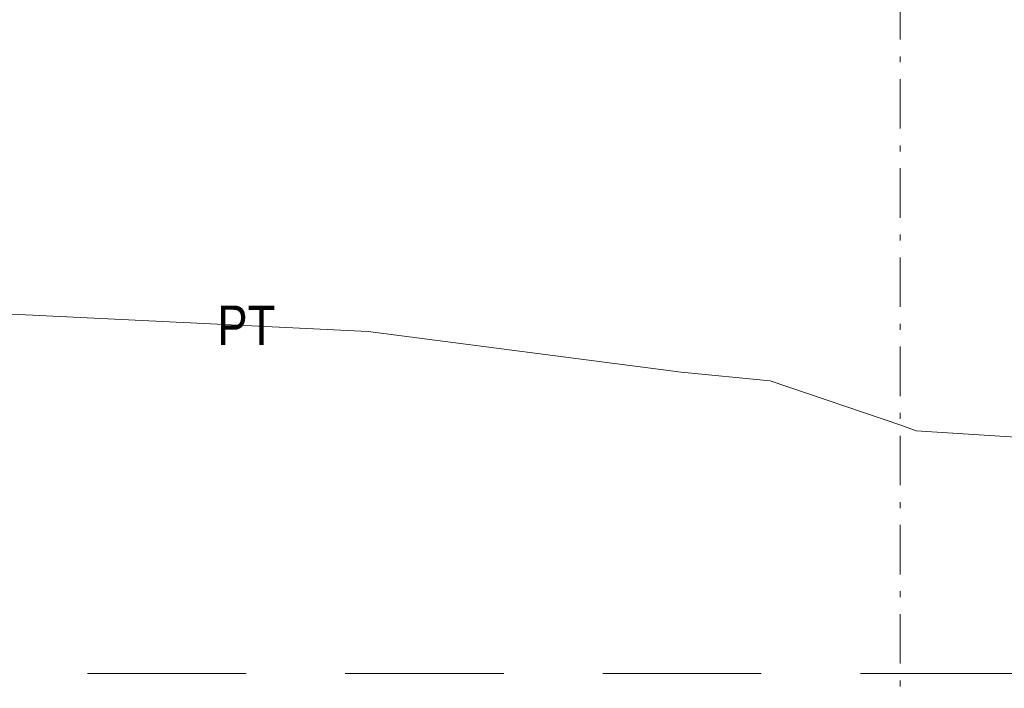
# Model space of a CAD drawing. Header units: millimetres. Extents: x -479461597 to -478645968, y -1101060132 to -1100898045.
# Tile 142 of 145: x -478667100 to -478662131, y -1101046576 to -1101043201. Entities that reach past the tile are written whole.
import ezdxf
from ezdxf.enums import TextEntityAlignment as Align

# ---------------------------------------------------------------- set-up
doc = ezdxf.new("R2010")
doc.units = ezdxf.units.MM
doc.header["$MEASUREMENT"] = 0
for name, pattern in [('Wipeout_Contour', [1000, 0, -1000]), ('Čerchovaná M', [450, 250, -85, 30, -85]), ('Čárkovaná L', [1300, 800, -500])]:
    doc.linetypes.add(name, pattern=pattern)
for name, color, linetype in [('Bourané_2D prvky - vyplně', 7, 'Continuous'), ('Konstrukční síť', 7, 'Continuous'), ('Situace - terén PT', 7, 'Continuous')]:
    doc.layers.add(name, color=color, linetype=linetype)
doc.layers.add('Konstrukční síť_Pero_č.__183', color=7, linetype='Continuous', lineweight=20)
for name, color, linetype, lineweight, true_color in [('Konstrukční síť_Pero_č.__81', 7, 'Continuous', 13, 0xa8a8a8), ('Kóty - SP_Pero_č.__152', 7, 'Continuous', 0, 0xa97e33), ('Situace - terén HTU_Pero_č.__186', 7, 'Continuous', 20, 0x7b0011), ('Situace - terén PT_Pero_č.__190', 7, 'Continuous', 20, 0x6d6f03)]:
    doc.layers.add(name, color=color, linetype=linetype, lineweight=lineweight, true_color=true_color)
doc.styles.add('GENERATED_STYLE_5', font='txt')
doc.styles.add('GENERATED_STYLE_7', font='txt')

# ---------------------------------------------------------------- blocks, each defined once
blk = doc.blocks.new('Řez_35_6', base_point=(-478662657.7, -1101046200.7))
at = {"layer": 'Situace - terén PT_Pero_č.__190', "color": 66, "linetype": 'Continuous', "lineweight": 20, "true_color": 0x6d6f03, "flags": 128}
blk.add_lwpolyline([(-478660568.3, -1101045407.4), (-478662577.1, -1101045275.7), (-478662648.9, -1101045249.7), (-478663313, -1101045023.6), (-478663762.4, -1101044980.4), (-478665341.3, -1101044774.7), (-478667783.2, -1101044654.8), (-478669371.7, -1101044621.4), (-478675090.3, -1101044603.2), (-478676155, -1101044606.4), (-478682693.5, -1101044552.6), (-478682788.2, -1101044546.2), (-478683514.5, -1101044535.4), (-478688414.4, -1101044493.6), (-478688959.6, -1101044504.9), (-478692483.3, -1101044600.7), (-478693070.4, -1101044595.5), (-478719463.7, -1101044369.1)], dxfattribs=at)
blk = doc.blocks.new('Standardní značka sítě[32]_6', base_point=(-478662657.8, -1101036200.7))
at = {"layer": 'Konstrukční síť_Pero_č.__81', "color": 253, "linetype": 'Čerchovaná M', "lineweight": 13, "true_color": 0xa8a8a8}
blk.add_line((-478662657.8, -1101037200.7), (-478662657.8, -1101049200.7), dxfattribs=at)
at = {"layer": 'Konstrukční síť_Pero_č.__183', "color": 7, "lineweight": 20, "style": 'GENERATED_STYLE_7'}
for tag, p in [('AC_MarkerText_1_0', (-478662657.8, -1101035949.3)), ('AC_MarkerText_1_1', (-478662657.8, -1101050449.3))]:
    blk.add_attdef(tag, text='', height=250, rotation=360, dxfattribs=at).set_placement(p, align=Align.MIDDLE_CENTER)

msp = doc.modelspace()

# ---------------------------------------------------------------- block references
at = {"layer": 'Konstrukční síť', "color": 7, "linetype": 'Continuous', "lineweight": 20}
msp.add_blockref('Standardní značka sítě[32]_6', (-478662657.8, -1101036200.7), dxfattribs=at)
at = {"layer": 'Situace - terén PT', "lineweight": 0}
msp.add_blockref('Řez_35_6', (-478662657.7, -1101046200.7), dxfattribs=at)

# ---------------------------------------------------------------- next in the draw order: wipeouts: each hides what was drawn before it
at = {"color": 254, "linetype": 'Wipeout_Contour', "lineweight": 0, "ltscale": 21610787350.26364}
msp.add_wipeout([(-478691916.3, -1101043989.3), (-478691978.8, -1101043989.3), (-478691978.5, -1101048360.2), (-478659567.8, -1101048357.9), (-478659567.8, -1101047564.7), (-478660705.3, -1101047576), (-478660810.4, -1101047958.3), (-478661104.7, -1101047958.3), (-478661207.3, -1101047585.3), (-478674683, -1101047450.5), (-478687243.9, -1101047650.9), (-478687299, -1101047859.2), (-478687593.3, -1101047859.2), (-478687684.4, -1101047527.8), (-478691005.8, -1101047426.3), (-478691005.8, -1101047200.7), (-478691555.8, -1101047200.7), (-478691555.8, -1101044504.1)], dxfattribs=at).dxf.layer = 'Bourané_2D prvky - vyplně'

# ---------------------------------------------------------------- next in the draw order: linework, layer by layer
at = {"layer": 'Situace - terén HTU_Pero_č.__186', "color": 246, "linetype": 'Čárkovaná L', "lineweight": 20, "true_color": 0x7b0011}
msp.add_line((-478690157.8, -1101046500.7), (-478659568.9, -1101046500.7), dxfattribs=at)
msp.add_line((-478690157.8, -1101046500.7), (-478659568.9, -1101046500.7), dxfattribs=at)

# ---------------------------------------------------------------- next in the draw order: texts
at = {"layer": 'Kóty - SP_Pero_č.__152', "color": 45, "linetype": 'Continuous', "lineweight": 0, "true_color": 0xa97e33, "insert": (-478666102.8, -1101044743.5), "char_height": 200, "attachment_point": 4, "style": 'GENERATED_STYLE_5'}
msp.add_mtext('\\A1;{\\pql;\\fArial Narrow|b0|i0|c238|p34;PT}', dxfattribs=at)

doc.saveas('drawing.dxf')
